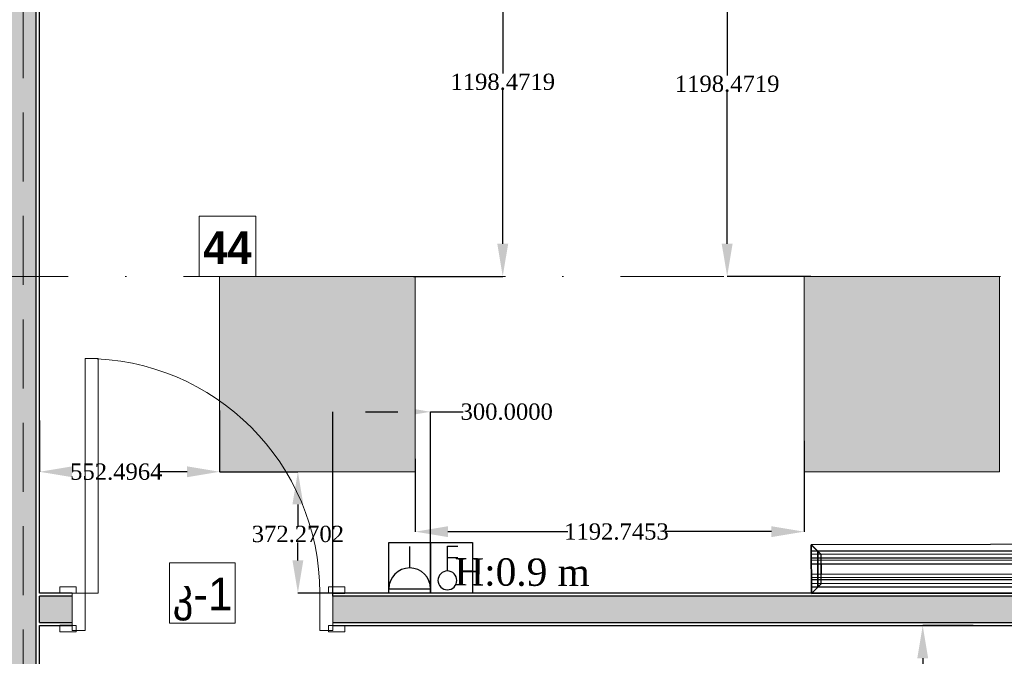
# Model space of a CAD drawing. Header units: millimetres. Extents: x 0 to 88385, y 0 to 41127.
# Tile 84 of 244: x 49396 to 52416, y 29190 to 31145. Entities that reach past the tile are written whole.
import ezdxf
from ezdxf import colors
from ezdxf.entities.mleader import LeaderData, LeaderLine
from ezdxf.math import Vec2, Vec3

# ---------------------------------------------------------------- set-up
doc = ezdxf.new("R2010")
doc.units = ezdxf.units.MM
doc.header["$MEASUREMENT"] = 0
doc.set_wipeout_variables(frame=1)
doc.linetypes.add('Dot & Dashed', pattern=[670.277762, 317.5, -176.388889, 0, -176.388874])
doc.linetypes.add('Hidden', pattern=[317.5, 211.666667, -105.833333])
for name, color, linetype in [('- განათება', 7, 'Continuous'), ('- მექანიკური ნაწილი', 7, 'Continuous'), ('- საშტეფცელო როზეტები', 7, 'Continuous'), ('Edges', 7, 'Continuous'), ('Marker - Section', 7, 'Continuous'), ('New_Structural - Bearing', 7, 'Continuous'), ('Structural - Bearing', 7, 'Continuous')]:
    doc.layers.add(name, color=color, linetype=linetype)
for name, color, linetype, lineweight, true_color in [('Marker - Section_Pen_No__108', 7, 'Continuous', 13, 0xfd8379), ('New_Structural - Bearing_Pen_No__5', 7, 'Continuous', 25, 0x40a5ff), ('New_Structural - Bearing_Pen_No__57', 7, 'Continuous', 25, 0xdcd214), ('Structural - Bearing_Pen_No__81', 7, 'Continuous', 20, 0x6a6a6a)]:
    doc.layers.add(name, color=color, linetype=linetype, lineweight=lineweight, true_color=true_color)
for name, color, linetype, lineweight in [('New_Annotation - Text_Pen_No__20', 1, 'Continuous', 0), ('New_Archicad Doors_Pen_No__1', 7, 'Continuous', 13), ('New_Structural - Bearing_Pen_No__1', 7, 'Continuous', 13)]:
    doc.layers.add(name, color=color, linetype=linetype, lineweight=lineweight)
doc.styles.add('GENERATED_STYLE_2', font='txt')
doc.styles.add('GENERATED_STYLE_3', font='txt')
doc.styles.get("Standard").update_dxf_attribs({"font": 'sylfaen.ttf'})
doc.dimstyles.get("Standard").update_dxf_attribs({"dimtxt": 0.18, "dimasz": 0.18, "dimexe": 0.18, "dimexo": 0.0625, "dimgap": 0.09, "dimtad": 0, "dimtih": 1, "dimtoh": 1, "dimdec": 4, "dimzin": 0, "dimdsep": 46, "dimtxsty": 'Standard', "dimcen": 0.09, "dimadec": 0, "dimazin": 0, "dimtfac": 1, "dimtdec": 4, "dimtofl": 0, "dimtmove": 0, "dimatfit": 3, "dimfxl": 1, "dimtolj": 1, "dimtzin": 0, "dimarcsym": 0})

# ---------------------------------------------------------------- blocks, each defined once
blk = doc.blocks.new('Wall_64', base_point=(-34783.8, 32488))
at = {"layer": 'New_Structural - Bearing_Pen_No__57', "linetype": 'Continuous', "lineweight": 25, "true_color": 0xdcd214}
blk.add_hatch(color=52, dxfattribs=at).paths.add_polyline_path([(-34873.8, 32488), (-34873.8, 26838), (-34833.8, 26838), (-34833.8, 26488), (-34873.8, 26488), (-34873.8, 22943.6), (-34793.8, 22943.6), (-34793.8, 32488)])
at = {"layer": 'New_Structural - Bearing_Pen_No__5', "color": 161, "linetype": 'Continuous', "lineweight": 25, "true_color": 0x40a5ff}
blk.add_line((-34793.8, 22943.6), (-34793.8, 32488), dxfattribs=at)
at = {"layer": 'New_Structural - Bearing_Pen_No__5', "color": 161, "linetype": 'Continuous', "lineweight": 25, "true_color": 0x40a5ff, "flags": 128}
for points in [[(-34783.8, 29384.6), (-34783.8, 32488)], [(-34783.8, 29294.6), (-34783.8, 29374.6)], [(-34783.8, 22943.6), (-34783.8, 29284.6)]]:
    blk.add_lwpolyline(points, dxfattribs=at)
blk = doc.blocks.new('Door_4')
at = {"layer": 'New_Archicad Doors_Pen_No__1', "color": 7, "linetype": 'Continuous', "lineweight": 13}
for p, q in [((320, 0), (320, 720)), ((320, 720), (360, 720)), ((360, 720), (360, 0)), ((-437, 0), (-437, 19)), ((-437, 19), (-387, 19)), ((-387, 0), (-437, 0)), ((-400, 0), (-437, 0)), ((-400, 0), (-437, 0)), ((-360, 0), (-400, 0)), ((-400, 0), (-400, -115)), ((-400, 0), (-400, -10)), ((-400, 0), (-400, -10)), ((-387, 19), (-387, 0)), ((-360, -115), (-360, 0)), ((360, 0), (320, 0)), ((400, 0), (360, 0)), ((360, 0), (360, -115)), ((387, 19), (437, 19)), ((387, 0), (387, 19)), ((437, 0), (387, 0)), ((400, -115), (400, 0)), ((400, 0), (400, -10)), ((400, 0), (400, -10)), ((400, 0), (437, 0)), ((400, 0), (437, 0)), ((437, 19), (437, 0)), ((-400, -10), (-400, -90)), ((-400, -10), (-400, -90)), ((400, -10), (400, -90)), ((400, -10), (400, -90)), ((-400, -90), (-400, -100)), ((-400, -90), (-400, -100)), ((400, -90), (400, -100)), ((400, -90), (400, -100)), ((-437, -119), (-437, -100)), ((-437, -100), (-387, -100)), ((-400, -100), (-437, -100)), ((-400, -100), (-437, -100)), ((-387, -119), (-437, -119)), ((-400, -115), (-360, -115)), ((-387, -100), (-387, -119)), ((360, -115), (400, -115)), ((387, -100), (437, -100)), ((387, -119), (387, -100)), ((437, -119), (387, -119)), ((400, -100), (437, -100)), ((400, -100), (437, -100)), ((437, -100), (437, -119))]:
    blk.add_line(p, q, dxfattribs=at)
blk.add_arc((360, 0), 720, 90, 180, dxfattribs=at)
blk = doc.blocks.new('Wall_66', base_point=(-31266.2, 29284.6))
at = {"layer": 'New_Structural - Bearing_Pen_No__57', "linetype": 'Continuous', "lineweight": 25, "true_color": 0xdcd214}
for points in [[(-34783.8, 29294.6), (-34684.2, 29294.6), (-34684.2, 29374.6), (-34783.8, 29374.6)], [(-33884.2, 29294.6), (-31266.2, 29294.6), (-31266.2, 29374.6), (-33884.2, 29374.6)]]:
    blk.add_hatch(color=52, dxfattribs=at).paths.add_polyline_path(points)
at = {"layer": 'New_Structural - Bearing_Pen_No__1', "color": 7, "linetype": 'Continuous', "lineweight": 13}
for p, q in [((-34684.2, 29384.6), (-34684.2, 29374.6)), ((-34684.2, 29374.6), (-34684.2, 29294.6)), ((-33884.2, 29384.6), (-33884.2, 29374.6)), ((-33884.2, 29374.6), (-33884.2, 29294.6)), ((-34684.2, 29294.6), (-34684.2, 29284.6)), ((-33884.2, 29294.6), (-33884.2, 29284.6))]:
    blk.add_line(p, q, dxfattribs=at)
at = {"layer": 'New_Structural - Bearing_Pen_No__1', "color": 7, "linetype": 'Continuous', "lineweight": 13, "flags": 128}
blk.add_lwpolyline([(-34783.8, 29294.6), (-34783.8, 29374.6)], dxfattribs=at)
at = {"layer": 'New_Structural - Bearing_Pen_No__5', "color": 161, "linetype": 'Continuous', "lineweight": 25, "true_color": 0x40a5ff}
for p, q in [((-34684.2, 29374.6), (-34783.8, 29374.6)), ((-34684.2, 29384.6), (-34721.2, 29384.6)), ((-33884.2, 29384.6), (-33847.2, 29384.6)), ((-31266.2, 29374.6), (-33884.2, 29374.6)), ((-34783.8, 29294.6), (-34684.2, 29294.6)), ((-34684.2, 29284.6), (-34721.2, 29284.6)), ((-33884.2, 29294.6), (-31266.2, 29294.6)), ((-33884.2, 29284.6), (-33847.2, 29284.6))]:
    blk.add_line(p, q, dxfattribs=at)
at = {"layer": 'New_Structural - Bearing_Pen_No__5', "color": 161, "linetype": 'Continuous', "lineweight": 25, "true_color": 0x40a5ff, "flags": 128}
for points in [[(-34684.2, 29384.6), (-34783.8, 29384.6)], [(-31266.2, 29384.6), (-33884.2, 29384.6)], [(-34783.8, 29284.6), (-34684.2, 29284.6)], [(-33884.2, 29284.6), (-31266.2, 29284.6)]]:
    blk.add_lwpolyline(points, dxfattribs=at)
at = {"layer": 'New_Archicad Doors_Pen_No__1', "color": 7, "linetype": 'Continuous', "lineweight": 13, "xscale": -1, "zscale": 1000}
blk.add_blockref('Door_4', (-34284.2, 29384.6), dxfattribs=at)
blk = doc.blocks.new('Beam_7', base_point=(-35008.8, 14663))
at = {"layer": 'Structural - Bearing_Pen_No__81', "color": 251, "linetype": 'Hidden', "lineweight": 20, "true_color": 0x6a6a6a}
blk.add_line((-34833.8, 26838), (-34833.8, 32488), dxfattribs=at)
blk = doc.blocks.new('Cutting Plane_2', base_point=(3944.3, 35559.3))
at = {"layer": 'Marker - Section_Pen_No__108', "color": 11, "linetype": 'Dot & Dashed', "lineweight": 13, "true_color": 0xfd8379}
blk.add_line((-19947.3, 30356.7), (-47933.8, 30356.7), dxfattribs=at)
blk = doc.blocks.new('- საშტეფცელო როზეტი IP22')
at = {"layer": '- საშტეფცელო როზეტები', "color": 5}
for p, q in [((8536.7, 3822.7), (8536.7, 3888.1)), ((8472.6, 3758.6), (8600.9, 3758.6))]:
    blk.add_line(p, q, dxfattribs=at)
blk.add_arc((8536.7, 3758.6), 64.1, 0, 180, dxfattribs=at)
blk = doc.blocks.new('2-იანი ჩარჩო')
at = {"layer": '- საშტეფცელო როზეტები', "color": 5}
blk.add_line((8600.4, 3737), (8600.4, 3582), dxfattribs=at)
for points in [[(8472.1, 3582), (8472.1, 3737), (8600.4, 3737)], [(8600.4, 3737), (8728.7, 3737), (8728.7, 3582), (8600.4, 3582)], [(8600.4, 3582), (8472.1, 3582)]]:
    blk.add_lwpolyline(points, dxfattribs=at)
blk = doc.blocks.new('ორკლავიშა ჩამრთველლი იპ 22')
at = {"layer": '- განათება', "color": 6}
for points in [[(0, 353), (-106, 353)], [(0, 97), (0, 353)], [(0, 238), (-106, 238)]]:
    blk.add_lwpolyline(points, dxfattribs=at)
blk.add_circle((0, 0), 97.5, dxfattribs=at)
blk = doc.blocks.new('lineardiffplan')
at = {"layer": 'Edges'}
for p, q in [((392.8, 274.9), (392.8, 274.6)), ((393.1, 274.9), (392.8, 274.9)), ((422.8, 244.9), (392.8, 274.9)), ((392.8, 274.6), (392.9, 274.5)), ((392.9, 125.2), (392.9, 274.5)), ((412.4, 255), (392.9, 274.5)), ((393.1, 274.9), (393.2, 274.8)), ((393.2, 274.8), (412.7, 255.3)), ((1462.8, 244.9), (1492.8, 274.9)), ((1472.9, 255.3), (1492.4, 274.8)), ((1473.2, 254.9), (1492.8, 274.5)), ((1492.4, 274.8), (1492.5, 274.9)), ((1492.8, 274.9), (1492.5, 274.9)), ((1492.8, 274.5), (1492.8, 274.9)), ((1492.8, 274.5), (1492.8, 274.5)), ((1492.8, 125.4), (1492.8, 274.5)), ((1492.8, 255.3), (392.9, 255.3)), ((392.9, 254.9), (1492.8, 254.9)), ((392.9, 244.9), (1492.8, 244.9)), ((412.4, 144.7), (412.4, 255)), ((412.8, 254.6), (412.4, 255)), ((412.7, 255.3), (413.1, 254.9)), ((412.8, 145.1), (412.8, 254.6)), ((412.8, 254.6), (422.8, 244.6)), ((413.1, 254.9), (423.1, 244.9)), ((422.8, 244.6), (422.8, 244.9)), ((422.8, 244.9), (423.1, 244.9)), ((422.8, 244.6), (422.8, 244.6)), ((422.8, 244.6), (422.8, 233.2)), ((423.1, 244.9), (423.1, 244.9)), ((1472.5, 254.9), (1462.5, 244.9)), ((1462.5, 244.9), (1462.5, 244.9)), ((1462.5, 244.9), (1462.8, 244.9)), ((1462.8, 244.9), (1462.9, 244.6)), ((1462.8, 244.5), (1462.9, 244.6)), ((1462.8, 233.2), (1462.8, 244.5)), ((1462.9, 244.6), (1472.8, 254.5)), ((1472.9, 255.3), (1472.5, 254.9)), ((1472.8, 254.5), (1473.2, 254.9)), ((1472.8, 254.5), (1472.8, 145.3)), ((1473.2, 144.9), (1473.2, 254.9)), ((392.9, 233.2), (1492.8, 233.2)), ((392.9, 233), (1492.8, 233)), ((392.9, 226.8), (1492.8, 226.8)), ((392.9, 226.5), (1492.8, 226.5)), ((392.9, 214.9), (1492.8, 214.9)), ((1492.8, 214.8), (392.9, 214.8)), ((422.4, 214.9), (422.3, 214.9)), ((422.8, 214.9), (422.4, 214.9)), ((422.8, 233), (422.8, 233.2)), ((422.8, 226.8), (422.8, 233)), ((422.8, 226.5), (422.8, 226.8)), ((422.8, 214.9), (422.8, 226.5)), ((422.8, 184.9), (422.8, 214.9)), ((423.2, 214.9), (422.8, 214.9)), ((423.2, 214.8), (422.8, 214.9)), ((423.2, 214.8), (423.2, 214.9)), ((423.2, 214.8), (423.2, 184.9)), ((1462.8, 214.9), (1462.4, 214.9)), ((1462.4, 214.9), (1462.4, 214.8)), ((1462.8, 214.9), (1462.4, 214.8)), ((1462.4, 184.9), (1462.4, 214.8)), ((1462.8, 233), (1462.8, 233.2)), ((1462.8, 226.8), (1462.8, 233)), ((1462.8, 226.5), (1462.8, 226.8)), ((1462.8, 214.9), (1462.8, 226.5)), ((1462.8, 214.9), (1462.8, 184.9)), ((1462.8, 214.9), (1463.2, 214.9)), ((1463.2, 214.9), (1463.3, 214.9)), ((1492.8, 184.9), (392.9, 184.9)), ((422.4, 184.9), (422.3, 184.9)), ((422.8, 184.9), (422.4, 184.9)), ((422.8, 184.9), (423.2, 184.9)), ((422.8, 173.2), (422.8, 184.9)), ((1462.4, 184.9), (1462.8, 184.9)), ((1462.8, 173.2), (1462.8, 184.9)), ((1463.2, 184.9), (1462.8, 184.9)), ((1463.2, 184.9), (1463.3, 184.9)), ((392.8, 124.9), (422.8, 154.9)), ((392.9, 173.2), (1492.8, 173.2)), ((392.9, 173), (1492.8, 173)), ((392.9, 166.8), (1492.8, 166.8)), ((392.9, 166.5), (1492.8, 166.5)), ((392.9, 154.9), (1492.8, 154.9)), ((412.8, 145.1), (422.8, 155.1)), ((423.1, 154.8), (413.1, 144.9)), ((422.8, 173), (422.8, 173.2)), ((422.8, 173), (422.8, 166.8)), ((422.8, 166.5), (422.8, 166.8)), ((422.8, 155.1), (422.8, 166.5)), ((422.8, 154.9), (422.8, 155.1)), ((422.8, 155.1), (422.8, 155.1)), ((423.1, 154.8), (422.8, 154.9)), ((423.1, 154.8), (423.1, 154.9)), ((1462.5, 154.8), (1462.4, 154.9)), ((1462.8, 154.9), (1462.5, 154.8)), ((1462.5, 154.8), (1472.4, 144.9)), ((1462.8, 173), (1462.8, 173.2)), ((1462.8, 166.8), (1462.8, 173)), ((1462.8, 166.5), (1462.8, 166.8)), ((1462.8, 155.3), (1462.8, 166.5)), ((1462.9, 155.2), (1462.8, 155.3)), ((1462.9, 155.2), (1462.8, 154.9)), ((1462.8, 154.9), (1492.8, 124.9)), ((1472.8, 145.3), (1462.9, 155.2)), ((392.9, 125.2), (392.8, 125.1)), ((392.8, 125.1), (392.8, 124.9)), ((392.8, 124.9), (393.1, 124.9)), ((1492.8, 144.9), (392.9, 144.9)), ((392.9, 125.2), (412.4, 144.7)), ((392.9, 144.5), (1492.8, 144.5)), ((393.2, 124.9), (393.1, 124.9)), ((412.7, 144.5), (393.2, 124.9)), ((412.8, 145.1), (412.4, 144.7)), ((412.7, 144.5), (413.1, 144.9)), ((1472.4, 144.9), (1472.8, 144.5)), ((1473.2, 144.9), (1472.8, 145.3)), ((1472.8, 144.5), (1492.4, 124.9)), ((1473.2, 144.9), (1492.8, 125.4)), ((1492.4, 124.9), (1492.8, 124.9)), ((1492.4, 124.9), (1492.4, 124.9)), ((1492.8, 125.3), (1492.8, 125.4)), ((1492.8, 124.9), (1492.8, 125.3))]:
    blk.add_line(p, q, dxfattribs=at)
blk.add_lwpolyline([(393.2, 274.8), (1492.8, 274.8), (1492.8, 124.9), (393.2, 124.9)], close=True, dxfattribs=at)
blk = doc.blocks.new('*D530')
at = {"layer": '- საშტეფცელო როზეტები', "color": 0, "lineweight": -2, "transparency": 16777216}
for p, q in [((50356.1, 29374.6), (50356.1, 29941.2)), ((50456.1, 29941), (50556.1, 29941)), ((50656.1, 29384.6), (50656.1, 29941.2)), ((50656.1, 29941), (50756.1, 29941))]:
    blk.add_line(p, q, dxfattribs=at)
at = {"layer": '- საშტეფცელო როზეტები', "color": 0, "transparency": 16777216}
for points in [[(50456.1, 29957.7), (50456.1, 29924.3), (50356.1, 29941)], [(50556.1, 29957.7), (50556.1, 29924.3), (50656.1, 29941)]]:
    blk.add_solid(points, dxfattribs=at)
at = {"layer": 'Defpoints', "color": 0, "transparency": 16777216}
for p in [(50356.1, 29941), (50356.1, 29374.6), (50656.1, 29384.6)]:
    blk.add_point(p, dxfattribs=at)
at = {"layer": '- საშტეფცელო როზეტები', "color": 0, "transparency": 16777216, "insert": (50889.6, 29941), "char_height": 50, "attachment_point": 5}
blk.add_mtext('\\A1;{\\fSylfaen|b0|i0|c0|p18;300.0000}', dxfattribs=at)
blk = doc.blocks.new('*D677')
at = {"layer": '- განათება', "color": 0, "lineweight": -2, "transparency": 16777216}
for p, q in [((52320.9, 29284.6), (52165.7, 29284.6)), ((52165.9, 29184.6), (52165.9, 28984.7)), ((52165.9, 28615.2), (52165.9, 28933.3)), ((52405.8, 28515.2), (52165.7, 28515.2))]:
    blk.add_line(p, q, dxfattribs=at)
at = {"layer": '- განათება', "color": 0, "transparency": 16777216}
for points in [[(52149.2, 29184.6), (52182.5, 29184.6), (52165.9, 29284.6)], [(52149.2, 28615.2), (52182.5, 28615.2), (52165.9, 28515.2)]]:
    blk.add_solid(points, dxfattribs=at)
at = {"layer": 'Defpoints', "color": 0, "transparency": 16777216}
for p in [(52321, 29284.6), (52165.9, 28515.2), (52405.9, 28515.2)]:
    blk.add_point(p, dxfattribs=at)
at = {"layer": '- განათება', "color": 0, "transparency": 16777216, "insert": (52165.9, 28959), "char_height": 50, "attachment_point": 5}
blk.add_mtext('\\A1;{\\fSylfaen|b0|i0|c0|p18;769.4005}', dxfattribs=at)
blk = doc.blocks.new('*D688')
at = {"layer": '- განათება', "color": 0, "lineweight": -2, "transparency": 16777216}
for p, q in [((50009, 29945), (50009, 29756.7)), ((49456.5, 29914.5), (49456.5, 29756.7)), ((49556.5, 29756.8), (49557.3, 29756.8)), ((49909, 29756.8), (49826.5, 29756.8))]:
    blk.add_line(p, q, dxfattribs=at)
at = {"layer": '- განათება', "color": 0, "transparency": 16777216}
for points in [[(49556.5, 29773.5), (49556.5, 29740.2), (49456.5, 29756.8)], [(49909, 29773.5), (49909, 29740.2), (50009, 29756.8)]]:
    blk.add_solid(points, dxfattribs=at)
at = {"layer": 'Defpoints', "color": 0, "transparency": 16777216}
for p in [(50009, 29945), (49456.5, 29914.5), (50009, 29756.8)]:
    blk.add_point(p, dxfattribs=at)
at = {"layer": '- განათება', "color": 0, "transparency": 16777216, "insert": (49691.9, 29756.8), "char_height": 50, "attachment_point": 5}
blk.add_mtext('\\A1;{\\fSylfaen|b0|i0|c0|p18;552.4964}', dxfattribs=at)
blk = doc.blocks.new('*D689')
at = {"layer": '- განათება', "color": 0, "lineweight": -2, "transparency": 16777216}
for p, q in [((50009.1, 29756.8), (50249.2, 29756.8)), ((50249, 29656.8), (50249, 29591.1)), ((50249, 29484.6), (50249, 29539.9)), ((50393.1, 29384.6), (50248.8, 29384.6))]:
    blk.add_line(p, q, dxfattribs=at)
at = {"layer": '- განათება', "color": 0, "transparency": 16777216}
for points in [[(50232.3, 29656.8), (50265.7, 29656.8), (50249, 29756.8)], [(50232.3, 29484.6), (50265.7, 29484.6), (50249, 29384.6)]]:
    blk.add_solid(points, dxfattribs=at)
at = {"layer": 'Defpoints', "color": 0, "transparency": 16777216}
for p in [(50009, 29756.8), (50249, 29756.8), (50393.1, 29384.6)]:
    blk.add_point(p, dxfattribs=at)
at = {"layer": '- განათება', "color": 0, "transparency": 16777216, "insert": (50249, 29565.5), "char_height": 50, "attachment_point": 5}
blk.add_mtext('\\A1;{\\fSylfaen|b0|i0|c0|p18;372.2702}', dxfattribs=at)
blk = doc.blocks.new('*D690')
at = {"layer": '- განათება', "color": 0, "lineweight": -2, "transparency": 16777216}
for p, q in [((51801.7, 29851.9), (51801.7, 29572.8)), ((50609, 29796.9), (50609, 29572.8)), ((50709, 29573), (51076.9, 29573)), ((51701.7, 29573), (51375.7, 29573))]:
    blk.add_line(p, q, dxfattribs=at)
at = {"layer": '- განათება', "color": 0, "transparency": 16777216}
for points in [[(50709, 29589.7), (50709, 29556.3), (50609, 29573)], [(51701.7, 29589.7), (51701.7, 29556.3), (51801.7, 29573)]]:
    blk.add_solid(points, dxfattribs=at)
at = {"layer": 'Defpoints', "color": 0, "transparency": 16777216}
for p in [(51801.7, 29852), (50609, 29797), (50609, 29573)]:
    blk.add_point(p, dxfattribs=at)
at = {"layer": '- განათება', "color": 0, "transparency": 16777216, "insert": (51226.3, 29573), "char_height": 50, "attachment_point": 5}
blk.add_mtext('\\A1;{\\fSylfaen|b0|i0|c0|p18;1192.7453}', dxfattribs=at)
blk = doc.blocks.new('*D691')
at = {"layer": '- განათება', "color": 0, "lineweight": -2, "transparency": 16777216}
for p, q in [((50610.1, 31555.1), (50877.6, 31555.1)), ((50877.4, 31455.1), (50877.4, 30979.2)), ((50877.4, 30456.7), (50877.4, 30927.9)), ((50604.1, 30356.7), (50877.6, 30356.7))]:
    blk.add_line(p, q, dxfattribs=at)
at = {"layer": '- განათება', "color": 0, "transparency": 16777216}
for points in [[(50860.8, 31455.1), (50894.1, 31455.1), (50877.4, 31555.1)], [(50860.8, 30456.7), (50894.1, 30456.7), (50877.4, 30356.7)]]:
    blk.add_solid(points, dxfattribs=at)
at = {"layer": 'Defpoints', "color": 0, "transparency": 16777216}
for p in [(50610, 31555.1), (50604, 30356.7), (50877.4, 30356.7)]:
    blk.add_point(p, dxfattribs=at)
at = {"layer": '- განათება', "color": 0, "transparency": 16777216, "insert": (50877.4, 30953.6), "char_height": 50, "attachment_point": 5}
blk.add_mtext('\\A1;{\\fSylfaen|b0|i0|c0|p18;1198.4719}', dxfattribs=at)
blk = doc.blocks.new('*D692')
at = {"layer": '- განათება', "color": 0, "lineweight": -2, "transparency": 16777216}
for p, q in [((51830.4, 31555.1), (51565.7, 31555.1)), ((51565.9, 31455.1), (51565.9, 30973.2)), ((51565.9, 30456.7), (51565.9, 30921.9)), ((51822.9, 30356.7), (51565.7, 30356.7))]:
    blk.add_line(p, q, dxfattribs=at)
at = {"layer": '- განათება', "color": 0, "transparency": 16777216}
for points in [[(51549.2, 31455.1), (51582.5, 31455.1), (51565.9, 31555.1)], [(51549.2, 30456.7), (51582.5, 30456.7), (51565.9, 30356.7)]]:
    blk.add_solid(points, dxfattribs=at)
at = {"layer": 'Defpoints', "color": 0, "transparency": 16777216}
for p in [(51830.5, 31555.1), (51565.9, 30356.7), (51823, 30356.7)]:
    blk.add_point(p, dxfattribs=at)
at = {"layer": '- განათება', "color": 0, "transparency": 16777216, "insert": (51565.9, 30947.6), "char_height": 50, "attachment_point": 5}
blk.add_mtext('\\A1;{\\fSylfaen|b0|i0|c0|p18;1198.4719}', dxfattribs=at)

msp = doc.modelspace()

# ---------------------------------------------------------------- block references
at = {"layer": '- განათება', "color": 6, "xscale": -0.2965673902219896, "yscale": 0.2965673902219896, "zscale": 0.2965673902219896}
msp.add_blockref('ორკლავიშა ჩამრთველლი იპ 22', (50707.7283, 29423.46307), dxfattribs=at)
at = {"layer": '- მექანიკური ნაწილი', "xscale": -1, "rotation": 0.08827330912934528}
msp.add_blockref('lineardiffplan', (53317.16854, 29260.24274), dxfattribs=at)
at = {"layer": '- საშტეფცელო როზეტები', "color": 5}
msp.add_blockref('2-იანი ჩარჩო', (42055.74354, 25802.59902), dxfattribs=at)
at = {"layer": '- საშტეფცელო როზეტები'}
msp.add_blockref('- საშტეფცელო როზეტი IP22', (42055.2538, 25638.98566), dxfattribs=at)
at = {"layer": 'New_Structural - Bearing', "color": 7, "lineweight": 35}
for name, p in [('Wall_64', (49456.5059, 32487.98097)), ('Wall_66', (52974.13039, 29284.57149))]:
    msp.add_blockref(name, p, dxfattribs=at)
at = {"layer": 'Structural - Bearing', "color": 251, "lineweight": 20, "true_color": 0x6a6a6a}
msp.add_blockref('Beam_7', (49231.5059, 14662.98097), dxfattribs=at)

# ---------------------------------------------------------------- texts
at = {"layer": '- საშტეფცელო როზეტები', "color": 5, "insert": (51144.87145, 29489.77254), "char_height": 83.9644685, "attachment_point": 3, "rotation": 359.68932566}
msp.add_mtext_dynamic_manual_height_columns('{\\fSylfaen|b0|i0|c0|p18;H:0.9 m}', width=710.9466492, gutter_width=1.70068, heights=[0], dxfattribs=at)

# ---------------------------------------------------------------- dimensions: what is measured, and where the dimension line sits
at = {"layer": '- განათება', "color": 1}
dim = msp.add_linear_dim(base=(50009.00226, 29756.84166), p1=(49456.5059, 29914.51266), p2=(50009.00226, 29945.01266), text='{\\fSylfaen|b0|i0|c0|p18;<>}', dimstyle='Standard', override={"dimtxt": 50, "dimasz": 100}, dxfattribs=at)
dim.commit()
dim.dimension.update_dxf_attribs({"geometry": '*D688', "text_midpoint": (49691.86587, 29756.84166), "dimtype": 160})
for base, p1, p2, angle, picture, middle in [((50609.00226, 29573), (51801.74752, 29852), (50609.00226, 29797), 180, '*D690', (51226.3004, 29573)), ((52165.85771, 28515.171), (52321, 29284.57149), (52405.86361, 28515.171), 270, '*D677', (52165.85771, 28959))]:
    dim = msp.add_linear_dim(base=base, p1=p1, p2=p2, angle=angle, text='{\\fSylfaen|b0|i0|c0|p18;<>}', dimstyle='Standard', override={"dimtxt": 50, "dimasz": 100}, dxfattribs=at)
    dim.commit()
    dim.dimension.update_dxf_attribs({"geometry": picture, "text_midpoint": middle, "dimtype": 160})
at = {"layer": '- საშტეფცელო როზეტები', "color": 1}
dim = msp.add_linear_dim(base=(50356.1289, 29941), p1=(50656.12888, 29384.57149), p2=(50356.1289, 29374.5715), angle=180, text='{\\fSylfaen|b0|i0|c0|p18;<>}', dimstyle='Standard', override={"dimtxt": 50, "dimasz": 100}, dxfattribs=at)
dim.commit()
dim.dimension.update_dxf_attribs({"geometry": '*D530', "text_midpoint": (50889.60529, 29941), "dimtype": 160})

# ---------------------------------------------------------------- next in the draw order: block references
at = {"layer": 'Marker - Section', "color": 11, "lineweight": 13, "true_color": 0xfd8379}
msp.add_blockref('Cutting Plane_2', (88184.57817, 35559.29591), dxfattribs=at)

# ---------------------------------------------------------------- next in the draw order: wipeouts: each hides what was drawn before it
at = {"color": 1, "linetype": 'Continuous', "lineweight": 0, "ltscale": 225784.655231}
msp.add_wipeout([(49855.54701, 29292.14717), (50056.71074, 29292.14717), (50056.71074, 29476.99581), (49855.54701, 29476.99581)], dxfattribs=at).dxf.layer = 'New_Annotation - Text_Pen_No__20'

# ---------------------------------------------------------------- next in the draw order: hatches: boundary and pattern name
at = {"layer": '- განათება', "linetype": 'Continuous', "lineweight": 0, "true_color": 0x4b657f}
msp.add_hatch(color=157, dxfattribs=at).paths.add_polyline_path([(51801.74752, 29756.66166), (52401.74752, 29756.66166), (52401.74752, 30356.66166), (51801.74752, 30356.66166)])

# ---------------------------------------------------------------- next in the draw order: linework, layer by layer
at = {"layer": '- განათება', "color": 8, "linetype": 'Continuous', "lineweight": 15, "flags": 128}
msp.add_lwpolyline([(51801.74752, 29756.66166), (52401.74752, 29756.66166), (52401.74752, 30356.66166), (51801.74752, 30356.66166)], close=True, dxfattribs=at)
at = {"layer": 'New_Annotation - Text_Pen_No__20', "color": 1, "linetype": 'Continuous', "lineweight": 0, "flags": 128}
msp.add_lwpolyline([(49855.54701, 29292.14717), (50056.71074, 29292.14717), (50056.71074, 29476.99581), (49855.54701, 29476.99581), (49855.54701, 29292.14717)], close=True, dxfattribs=at)

# ---------------------------------------------------------------- next in the draw order: texts
at = {"layer": 'New_Annotation - Text_Pen_No__20', "color": 1, "linetype": 'Continuous', "lineweight": 0, "insert": (49956.12888, 29431.49279), "char_height": 100, "attachment_point": 2, "style": 'GENERATED_STYLE_2'}
msp.add_mtext('\\A1;{\\pqc;\\fBOG 2018|b0|i0|c0|p0;\\W1.000000;კ-\\fBOG 2018|b0|i0|c0|p0;\\W1.000000;1}', dxfattribs=at)

# ---------------------------------------------------------------- next in the draw order: dimensions: what is measured, and where the dimension line sits
at = {"layer": '- განათება', "color": 1}
for base, p1, p2, angle, picture, middle in [((50877.41931, 30356.66166), (50610, 31555.13357), (50604, 30356.66166), 270, '*D691', (50877.41931, 30953.56864)), ((51565.85771, 30356.66166), (51830.5, 31555.13357), (51823, 30356.66166), 270, '*D692', (51565.85771, 30947.56864)), ((50249.00816, 29756.84166), (50393.12888, 29384.57149), (50009.00226, 29756.84166), 90, '*D689', (50249.00816, 29565.5))]:
    dim = msp.add_linear_dim(base=base, p1=p1, p2=p2, angle=angle, text='{\\fSylfaen|b0|i0|c0|p18;<>}', dimstyle='Standard', override={"dimtxt": 50, "dimasz": 100}, dxfattribs=at)
    dim.commit()
    dim.dimension.update_dxf_attribs({"geometry": picture, "text_midpoint": middle, "dimtype": 160})

# ---------------------------------------------------------------- next in the draw order: wipeouts: each hides what was drawn before it
at = {"color": 1, "linetype": 'Continuous', "lineweight": 0, "ltscale": 228983.975552}
msp.add_wipeout([(49946.37674, 30356.66194), (50119.46769, 30356.66194), (50119.46769, 30541.51053), (49946.37674, 30541.51053)], dxfattribs=at).dxf.layer = 'New_Annotation - Text_Pen_No__20'

# ---------------------------------------------------------------- next in the draw order: hatches: boundary and pattern name
at = {"layer": '- განათება', "linetype": 'Continuous', "lineweight": 0, "true_color": 0x4b657f}
msp.add_hatch(color=157, dxfattribs=at).paths.add_polyline_path([(50009.00226, 29756.66166), (50609.00226, 29756.66166), (50609.00226, 30356.66166), (50009.00226, 30356.66166)])
at = {"layer": '- განათება', "linetype": 'Continuous', "lineweight": 0}
msp.add_hatch(color=3, dxfattribs=at).paths.add_polyline_path([(50009.00226, 29756.66166), (50609.00226, 29756.66166), (50609.00226, 30356.66166), (50009.00226, 30356.66166)])

# ---------------------------------------------------------------- next in the draw order: linework, layer by layer
at = {"layer": '- განათება', "color": 8, "linetype": 'Continuous', "lineweight": 15, "flags": 128}
msp.add_lwpolyline([(50009.00226, 29756.66166), (50609.00226, 29756.66166), (50609.00226, 30356.66166), (50009.00226, 30356.66166)], close=True, dxfattribs=at)
at = {"layer": '- განათება', "color": 3, "linetype": 'Continuous', "lineweight": 15, "flags": 128}
msp.add_lwpolyline([(50009.00226, 29756.66166), (50609.00226, 29756.66166), (50609.00226, 30356.66166), (50009.00226, 30356.66166)], close=True, dxfattribs=at)
at = {"layer": 'New_Annotation - Text_Pen_No__20', "color": 1, "linetype": 'Continuous', "lineweight": 0, "flags": 128}
msp.add_lwpolyline([(49946.37674, 30356.66194), (50119.46769, 30356.66194), (50119.46769, 30541.51053), (49946.37674, 30541.51053), (49946.37674, 30356.66194)], close=True, dxfattribs=at)

# ---------------------------------------------------------------- next in the draw order: texts
at = {"layer": 'New_Annotation - Text_Pen_No__20', "color": 1, "linetype": 'Continuous', "lineweight": 0, "insert": (50032.92222, 30494.84387), "char_height": 100, "attachment_point": 2, "style": 'GENERATED_STYLE_3'}
msp.add_mtext('\\A1;{\\pqc;\\fBOG 2018|b1|i0|c0|p0;\\W1.000000;4\\fBOG 2018|b1|i0|c0|p0;\\W1.000000;4}', dxfattribs=at)

# ---------------------------------------------------------------- next in the draw order: leaders
at = {"color": 5}
ml = msp.add_multileader_mtext('Standard', dxfattribs=at)
ml.set_content('ნეოტეკის  ფარი', color=5)
ml.set_leader_properties()
ml.build(insert=Vec2(0, 0))
ml.multileader.update_dxf_attribs({"text_right_attachment_type": 6, "dogleg_length": 50, "arrow_head_size": 100})
ctx = ml.context
ctx.base_point, ctx.char_height, ctx.arrow_head_size, ctx.landing_gap_size, ctx.plane_origin = Vec3(50468.91, 32218.71661), 100, 100, 0.09, Vec3(56312.8393, 27064.407)
ctx.right_attachment = 6
notes = []
notes.append((ctx, [(0, (0, 0, 0), (0, 0), (1, 0), 1, [])]))
ctx.mtext.insert, ctx.mtext.width, ctx.mtext.flow_direction = Vec3(50469, 32288.46183), 1402.7684334, 5
ml = msp.add_multileader_mtext('Standard', dxfattribs=at)
ml.set_content('ნეოტეკის \\Pრეკი', color=5)
ml.set_leader_properties()
ml.build(insert=Vec2(0, 0))
ml.multileader.update_dxf_attribs({"text_right_attachment_type": 6, "dogleg_length": 50, "arrow_head_size": 100})
ctx = ml.context
ctx.base_point, ctx.char_height, ctx.arrow_head_size, ctx.landing_gap_size, ctx.plane_origin = Vec3(52433.92127, 31594.41315), 100, 100, 0.09, Vec3(58277.85057, 26439.85585)
ctx.right_attachment = 6
notes.append((ctx, [(0, (0, 0, 0), (0, 0), (1, 0), 1, [])]))
ctx.mtext.insert, ctx.mtext.width, ctx.mtext.flow_direction = Vec3(52434.01127, 31663.91068), 1402.7684334, 5
ml = msp.add_multileader_mtext('Standard', dxfattribs=at)
ml.set_content('ნეოტეკის ფარი', color=5)
ml.set_leader_properties()
ml.build(insert=Vec2(0, 0))
ml.multileader.update_dxf_attribs({"text_right_attachment_type": 6, "dogleg_length": 50, "arrow_head_size": 100})
ctx = ml.context
ctx.base_point, ctx.char_height, ctx.arrow_head_size, ctx.landing_gap_size, ctx.plane_origin, ctx.plane_x_axis, ctx.plane_y_axis = Vec3(52750.59611, 30623.37284), 100, 100, 0.09, Vec3(48445.57174, 24617.92422), Vec3(0, -1), Vec3(1, 0)
ctx.right_attachment = 6
notes.append((ctx, [(0, (0, 0, 0), (0, 0), (1, 0), 1, [])]))
ctx.mtext.insert, ctx.mtext.text_direction, ctx.mtext.rotation, ctx.mtext.width, ctx.mtext.flow_direction = Vec3(52820.34133, 30623.28284), Vec3(0, -1), 4.7123889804, 1402.7684334, 5
for ctx, leaders in notes:
    for number, flags, end, landing, length, lines in leaders:
        leader = LeaderData()
        leader.index, (leader.has_last_leader_line, leader.has_dogleg_vector, leader.attachment_direction) = number, flags
        leader.last_leader_point, leader.dogleg_vector, leader.dogleg_length = Vec3(end), Vec3(landing), length
        for number, points, colour, breaks in lines:
            line = LeaderLine()
            line.index, line.vertices, line.color, line.breaks = number, Vec3.list(points), colors.encode_raw_color(colour), breaks
            leader.lines.append(line)
        ctx.leaders.append(leader)

doc.saveas('drawing.dxf')
